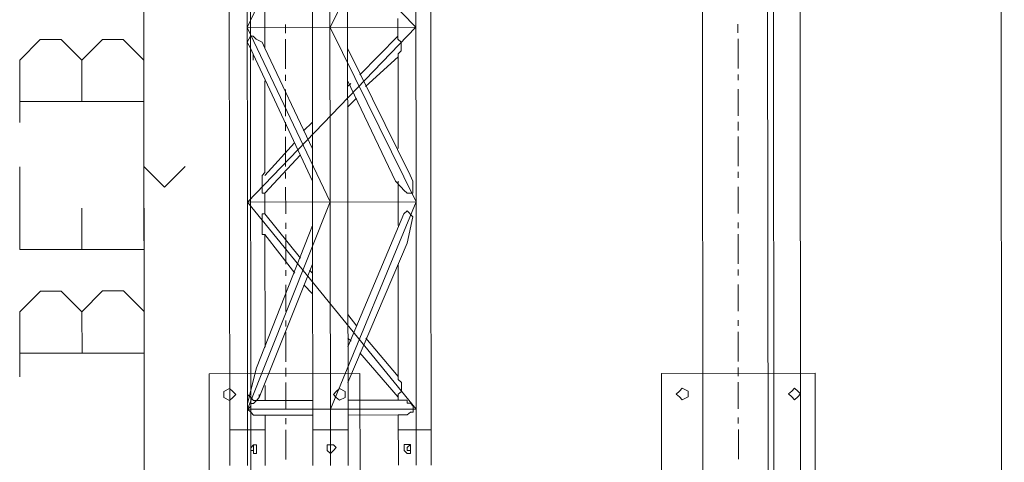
# Model space of a CAD drawing. Header units: inches. Extents: x -5850 to 5646, y 8947 to 13007.
# Tile 152 of 256: x -4190 to -4050, y 10950 to 11013. Entities that reach past the tile are written whole.
import ezdxf

# ---------------------------------------------------------------- set-up
doc = ezdxf.new("R2010")
doc.units = ezdxf.units.IN
doc.header["$MEASUREMENT"] = 0
doc.layers.add('at_Entity', color=7, linetype='Continuous')
doc.layers.add('at_Rect', color=7, linetype='Continuous')

msp = doc.modelspace()

# ---------------------------------------------------------------- linework, layer by layer
at = {"layer": 'at_Entity', "color": 7, "lineweight": 20}
for p, q in [((-4172.76, 11398.21), (-4171.96, 10500.19)), ((-4082.91, 10561.1), (-4083.65, 11398.29)), ((-4079.02, 11398.29), (-4078.22, 10500.27)), ((-4049.5, 10500.3), (-4050.31, 11398.32)), ((-4156.79, 10561.03), (-4157.48, 11328.11)), ((-4092.22, 10561.09), (-4092.9, 11328.16)), ((-4082.01, 10500.27), (-4082.75, 11328.17)), ((-4160.23, 11036.65), (-4160.18, 10986.8)), ((-4157.62, 10986.81), (-4157.66, 11036.65)), ((-4157.66, 11036.65), (-4133.55, 11011.75)), ((-4145.84, 11036.66), (-4157.64, 11011.73)), ((-4148.35, 11036.66), (-4148.31, 10986.81)), ((-4145.8, 10986.82), (-4145.84, 11036.66)), ((-4133.57, 11036.67), (-4145.82, 11011.74)), ((-4143.29, 10986.82), (-4143.33, 11036.66)), ((-4133.53, 10986.83), (-4133.57, 11036.67)), ((-4131.41, 10986.83), (-4131.45, 11036.67)), ((-4155.13, 11008.77), (-4155.13, 11014.69)), ((-4136.12, 11013.02), (-4136.12, 11010.48)), ((-4157.64, 11011.73), (-4133.55, 11011.75)), ((-4157.64, 11011.73), (-4145.8, 10986.82)), ((-4133.55, 11011.75), (-4157.62, 10986.81)), ((-4145.82, 11011.74), (-4133.53, 10986.83)), ((-4187.2, 11010.01), (-4190.15, 11007.05)), ((-4184.24, 11010.01), (-4187.2, 11010.01)), ((-4181.28, 11007.06), (-4184.24, 11010.01)), ((-4178.33, 11010.02), (-4181.28, 11007.06)), ((-4175.37, 11010.02), (-4178.33, 11010.02)), ((-4172.42, 11007.07), (-4175.37, 11010.02)), ((-4157.64, 11009.62), (-4157.19, 11010.46)), ((-4157.19, 11008.77), (-4157.64, 11009.62)), ((-4157.19, 11010.46), (-4156.8, 11010.46)), ((-4156.8, 11010.46), (-4156.36, 11010.04)), ((-4156.36, 11010.04), (-4155.52, 11009.62)), ((-4155.52, 11009.62), (-4155.13, 11008.77)), ((-4141.58, 11004.98), (-4136.12, 11010.48)), ((-4136.12, 11010.48), (-4136.12, 11010.06)), ((-4136.12, 11010.06), (-4135.67, 11009.64)), ((-4135.67, 11009.64), (-4135.67, 11008.37)), ((-4156.8, 11007.93), (-4157.19, 11008.77)), ((-4148.31, 10994.42), (-4155.13, 11008.77)), ((-4143.31, 11008.78), (-4134.37, 10990.63)), ((-4135.67, 11008.37), (-4136.11, 11007.95)), ((-4190.15, 11007.05), (-4190.14, 10998.18)), ((-4181.28, 11007.06), (-4181.28, 11001.15)), ((-4172.41, 10998.2), (-4172.42, 11007.07)), ((-4148.31, 10989.78), (-4156.8, 11007.93)), ((-4156.8, 11007.08), (-4156.8, 11007.93)), ((-4140.74, 11003.29), (-4136.11, 11007.53)), ((-4136.11, 11007.95), (-4136.11, 11007.53)), ((-4136.11, 11007.53), (-4136.1, 10994.43)), ((-4155.11, 10991.04), (-4155.13, 11004.13)), ((-4143.3, 11004.14), (-4136.49, 10989.79)), ((-4143.3, 11003.29), (-4142.86, 11003.72)), ((-4190.14, 11001.14), (-4172.41, 11001.16)), ((-4143.3, 11000.34), (-4142.02, 11001.61)), ((-4149.6, 10996.95), (-4148.32, 10998.22)), ((-4155.11, 10990.61), (-4150.88, 10995.26)), ((-4148.31, 10994.84), (-4148.31, 10995.26)), ((-4155.11, 10988.07), (-4150.04, 10993.57)), ((-4190.12, 10980.02), (-4190.13, 10991.85)), ((-4172.39, 10980.03), (-4172.4, 10991.86)), ((-4172.4, 10991.86), (-4169.44, 10988.91)), ((-4169.44, 10988.91), (-4166.49, 10991.87)), ((-4134.82, 10991.48), (-4134.37, 10990.63)), ((-4155.5, 10990.61), (-4155.11, 10991.04)), ((-4155.5, 10988.07), (-4155.5, 10990.61)), ((-4134.37, 10990.63), (-4133.98, 10989.79)), ((-4135.65, 10988.94), (-4136.49, 10989.79)), ((-4136.1, 10989.79), (-4136.09, 10986.83)), ((-4135.26, 10988.52), (-4135.65, 10988.94)), ((-4134.81, 10988.09), (-4135.26, 10988.52)), ((-4133.98, 10989.79), (-4133.98, 10988.09)), ((-4155.11, 10988.07), (-4155.5, 10988.07)), ((-4155.11, 10986.81), (-4155.11, 10988.07)), ((-4133.98, 10988.09), (-4134.81, 10988.09)), ((-4181.26, 10980.03), (-4181.26, 10985.94)), ((-4160.18, 10986.8), (-4160.15, 10949.21)), ((-4133.53, 10986.83), (-4157.62, 10986.81)), ((-4133.5, 10957.26), (-4157.62, 10986.81)), ((-4157.62, 10986.81), (-4157.59, 10949.22)), ((-4157.59, 10957.24), (-4145.8, 10986.82)), ((-4155.11, 10986.81), (-4155.11, 10985.12)), ((-4148.31, 10986.81), (-4148.27, 10949.22)), ((-4145.8, 10986.82), (-4145.76, 10949.23)), ((-4145.77, 10957.25), (-4133.53, 10986.83)), ((-4143.25, 10949.23), (-4143.29, 10986.82)), ((-4136.09, 10986.83), (-4136.09, 10983.45)), ((-4133.53, 10986.83), (-4133.5, 10949.24)), ((-4131.38, 10949.24), (-4131.41, 10986.83)), ((-4155.5, 10982.16), (-4155.5, 10985.12)), ((-4155.5, 10985.12), (-4155.11, 10985.12)), ((-4155.11, 10985.12), (-4150.03, 10978.79)), ((-4143.27, 10966.13), (-4135.26, 10985.14)), ((-4135.26, 10985.14), (-4134.81, 10985.56)), ((-4134.81, 10985.56), (-4133.97, 10984.72)), ((-4133.97, 10984.72), (-4134.81, 10980.92)), ((-4148.3, 10983.44), (-4156.32, 10963.15)), ((-4155.11, 10982.16), (-4155.5, 10982.16)), ((-4155.09, 10966.11), (-4155.11, 10982.16)), ((-4150.86, 10976.67), (-4155.11, 10982.16)), ((-4143.27, 10961.06), (-4134.81, 10980.92)), ((-4172.39, 10980.03), (-4190.12, 10980.02)), ((-4148.3, 10977.94), (-4155.92, 10958.93)), ((-4136.09, 10977.95), (-4136.07, 10961.9)), ((-4148.3, 10976.68), (-4148.74, 10977.1)), ((-4148.3, 10973.72), (-4149.58, 10974.99)), ((-4187.16, 10974.11), (-4190.12, 10971.15)), ((-4184.21, 10974.11), (-4187.16, 10974.11)), ((-4181.25, 10971.16), (-4184.21, 10974.11)), ((-4178.3, 10974.12), (-4181.25, 10971.16)), ((-4175.34, 10974.12), (-4178.3, 10974.12)), ((-4172.38, 10971.17), (-4175.34, 10974.12)), ((-4190.12, 10971.15), (-4190.11, 10961.86)), ((-4181.25, 10971.16), (-4181.24, 10965.24)), ((-4172.37, 10961.87), (-4172.38, 10971.17)), ((-4141.99, 10969.08), (-4143.27, 10970.77)), ((-4142.82, 10966.97), (-4143.27, 10967.39)), ((-4136.07, 10961.9), (-4140.71, 10967.39)), ((-4190.11, 10965.24), (-4172.38, 10965.25)), ((-4136.07, 10958.95), (-4141.54, 10965.28)), ((-4157.59, 10958.08), (-4156.32, 10963.15)), ((-4136.07, 10961.9), (-4136.07, 10961.49)), ((-4155.08, 10958.51), (-4155.09, 10960.62)), ((-4136.07, 10961.49), (-4135.63, 10961.06)), ((-4135.63, 10961.06), (-4135.62, 10959.79)), ((-4160.16, 10960.19), (-4161, 10959.77)), ((-4161, 10959.77), (-4161, 10958.93)), ((-4159.71, 10959.77), (-4160.16, 10960.19)), ((-4159.27, 10959.35), (-4159.71, 10959.77)), ((-4159.71, 10958.93), (-4159.27, 10959.35)), ((-4157.15, 10958.93), (-4157.59, 10959.35)), ((-4155.92, 10958.93), (-4155.92, 10959.36)), ((-4144.94, 10959.78), (-4145.33, 10959.36)), ((-4145.33, 10959.36), (-4144.94, 10958.94)), ((-4144.49, 10960.21), (-4144.94, 10959.78)), ((-4143.65, 10959.78), (-4144.49, 10960.21)), ((-4143.65, 10958.94), (-4143.65, 10959.78)), ((-4135.62, 10959.79), (-4136.07, 10959.37)), ((-4136.07, 10959.37), (-4136.07, 10958.95)), ((-4096.37, 10959.41), (-4095.92, 10959.83)), ((-4095.92, 10958.99), (-4096.37, 10959.41)), ((-4095.92, 10959.83), (-4095.53, 10960.25)), ((-4095.53, 10958.56), (-4095.92, 10958.99)), ((-4095.53, 10960.25), (-4094.64, 10959.83)), ((-4094.64, 10958.99), (-4095.53, 10958.56)), ((-4094.64, 10959.83), (-4094.64, 10958.99)), ((-4080.31, 10959.42), (-4079.86, 10959.84)), ((-4079.86, 10959), (-4080.31, 10959.42)), ((-4079.86, 10959.84), (-4079.47, 10960.27)), ((-4079.47, 10958.58), (-4079.86, 10959)), ((-4079.47, 10960.27), (-4079.02, 10959.84)), ((-4079.02, 10959), (-4079.47, 10958.58)), ((-4079.02, 10959.84), (-4078.63, 10959.42)), ((-4078.63, 10959.42), (-4079.02, 10959)), ((-4161, 10958.93), (-4160.16, 10958.5)), ((-4160.16, 10958.5), (-4159.71, 10958.93)), ((-4157.59, 10957.24), (-4157.15, 10957.66)), ((-4156.76, 10958.51), (-4157.15, 10958.93)), ((-4157.15, 10957.66), (-4157.15, 10958.08)), ((-4157.15, 10958.08), (-4156.76, 10958.08)), ((-4156.76, 10958.08), (-4156.31, 10958.51)), ((-4156.31, 10958.51), (-4156.76, 10958.51)), ((-4156.31, 10958.51), (-4155.92, 10958.93)), ((-4155.08, 10958.51), (-4156.31, 10958.51)), ((-4148.28, 10958.51), (-4155.08, 10958.51)), ((-4144.94, 10958.94), (-4144.49, 10958.52)), ((-4144.49, 10958.52), (-4143.65, 10958.94)), ((-4143.26, 10958.52), (-4136.07, 10958.53)), ((-4136.07, 10958.53), (-4136.07, 10958.95)), ((-4134.79, 10958.53), (-4136.07, 10958.53)), ((-4134.79, 10958.53), (-4134.79, 10958.1)), ((-4134.79, 10958.1), (-4134.34, 10958.1)), ((-4134.34, 10958.1), (-4133.95, 10957.69)), ((-4133.95, 10957.69), (-4133.95, 10957.26)), ((-4157.59, 10957.24), (-4133.5, 10957.26)), ((-4157.15, 10956.82), (-4157.59, 10957.24)), ((-4156.76, 10956.4), (-4157.15, 10956.82)), ((-4156.31, 10956.4), (-4156.76, 10956.4)), ((-4155.08, 10956.4), (-4156.31, 10956.4)), ((-4148.28, 10956.41), (-4155.08, 10956.4)), ((-4155.08, 10956.4), (-4155.08, 10949.22)), ((-4143.26, 10956.41), (-4136.07, 10956.42)), ((-4136.06, 10949.24), (-4136.07, 10956.42)), ((-4136.07, 10956.42), (-4134.78, 10956.42)), ((-4134.34, 10956.84), (-4134.78, 10956.42)), ((-4133.95, 10956.84), (-4134.34, 10956.84)), ((-4133.95, 10957.26), (-4133.95, 10956.84)), ((-4155.08, 10954.29), (-4160.16, 10954.28)), ((-4143.26, 10954.3), (-4148.28, 10954.29)), ((-4131.38, 10954.31), (-4136.07, 10954.3)), ((-4157.14, 10951.75), (-4156.75, 10952.17)), ((-4156.75, 10952.17), (-4156.31, 10952.17)), ((-4156.75, 10952.17), (-4156.75, 10951.33)), ((-4156.31, 10952.17), (-4156.3, 10950.91)), ((-4146.21, 10951.34), (-4146.21, 10952.18)), ((-4146.21, 10952.18), (-4145.77, 10952.18)), ((-4145.77, 10952.18), (-4145.32, 10952.18)), ((-4145.32, 10952.18), (-4144.93, 10951.76)), ((-4134.78, 10952.19), (-4135.23, 10952.19)), ((-4135.23, 10952.19), (-4135.23, 10951.35)), ((-4134.33, 10952.19), (-4134.78, 10952.19)), ((-4134.33, 10952.19), (-4134.78, 10951.77)), ((-4134.33, 10950.93), (-4134.33, 10952.19)), ((-4157.14, 10951.33), (-4157.14, 10951.75)), ((-4156.75, 10951.33), (-4157.14, 10951.33)), ((-4156.75, 10950.91), (-4156.75, 10951.33)), ((-4156.3, 10950.91), (-4156.75, 10950.91)), ((-4145.77, 10950.92), (-4146.21, 10951.34)), ((-4145.32, 10951.34), (-4145.77, 10950.92)), ((-4144.93, 10951.76), (-4145.32, 10951.34)), ((-4135.23, 10951.35), (-4134.78, 10950.93)), ((-4134.78, 10951.77), (-4134.78, 10951.35)), ((-4134.78, 10951.35), (-4134.33, 10951.35)), ((-4134.78, 10950.93), (-4134.33, 10950.93))]:
    msp.add_line(p, q, dxfattribs=at)
at = {"layer": 'at_Entity', "color": 3, "lineweight": 20}
for p, q in [((-4152.18, 11012.16), (-4152.18, 11010.89)), ((-4087.55, 11012.21), (-4087.55, 11010.95)), ((-4152.18, 11010.04), (-4152.17, 11005.82)), ((-4087.54, 11010.1), (-4087.54, 11005.88)), ((-4152.17, 11004.97), (-4152.17, 11004.13)), ((-4087.54, 11005.03), (-4087.54, 11004.19)), ((-4152.17, 11002.87), (-4152.17, 10999.06)), ((-4087.54, 11002.92), (-4087.53, 10999.12)), ((-4152.16, 10998.22), (-4152.16, 10996.95)), ((-4087.53, 10998.27), (-4087.53, 10997.01)), ((-4152.16, 10996.11), (-4152.16, 10991.88)), ((-4087.53, 10996.17), (-4087.53, 10991.94)), ((-4152.16, 10991.04), (-4152.16, 10990.19)), ((-4087.53, 10991.1), (-4087.53, 10990.25)), ((-4152.16, 10988.92), (-4152.15, 10985.12)), ((-4087.53, 10988.98), (-4087.52, 10985.18)), ((-4152.15, 10983.86), (-4152.15, 10983.01)), ((-4087.52, 10983.91), (-4087.52, 10983.07)), ((-4152.15, 10982.17), (-4152.15, 10977.94)), ((-4087.52, 10982.22), (-4087.52, 10978)), ((-4152.15, 10977.1), (-4152.15, 10976.26)), ((-4087.52, 10977.16), (-4087.51, 10976.31)), ((-4152.14, 10974.98), (-4152.14, 10971.19)), ((-4087.51, 10975.04), (-4087.51, 10971.24)), ((-4152.14, 10969.91), (-4152.14, 10969.07)), ((-4087.51, 10969.97), (-4087.51, 10969.13)), ((-4152.14, 10968.23), (-4152.13, 10964)), ((-4087.51, 10968.28), (-4087.5, 10964.06)), ((-4087.5, 10963.21), (-4087.5, 10961.95)), ((-4152.13, 10963.16), (-4152.13, 10961.89)), ((-4152.13, 10961.05), (-4152.13, 10957.25)), ((-4087.5, 10961.11), (-4087.5, 10957.3)), ((-4152.13, 10955.98), (-4152.13, 10955.13)), ((-4087.5, 10956.04), (-4087.5, 10955.19)), ((-4152.13, 10954.29), (-4152.12, 10950.06)), ((-4087.49, 10954.35), (-4087.49, 10950.12))]:
    msp.add_line(p, q, dxfattribs=at)
at = {"layer": 'at_Rect', "color": 7, "lineweight": 20}
for p, q in [((-4163.08, 10962.3), (-4141.54, 10962.32)), ((-4163.08, 10962.3), (-4163.06, 10936.54)), ((-4141.51, 10936.56), (-4141.54, 10962.32)), ((-4098.48, 10962.36), (-4076.52, 10962.38)), ((-4098.48, 10962.36), (-4098.46, 10936.59)), ((-4076.49, 10936.61), (-4076.52, 10962.38))]:
    msp.add_line(p, q, dxfattribs=at)

doc.saveas('drawing.dxf')
